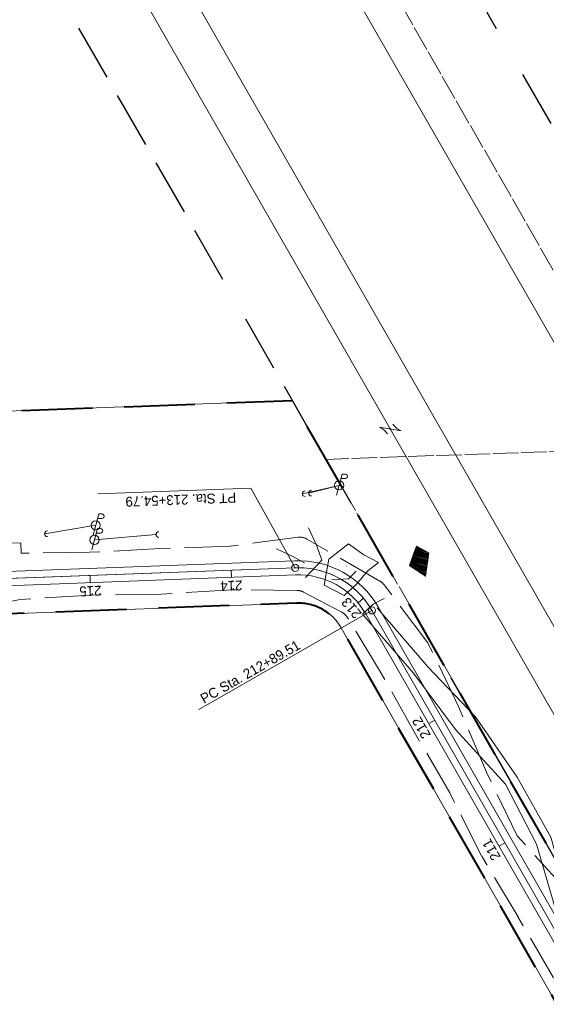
# Model space of a CAD drawing. Header units: feet. Extents: x 2433273 to 2447442, y 555003 to 575201.
# Tile 186 of 226: x 2436200 to 2436572, y 569392 to 570089. Entities that reach past the tile are written whole.
import ezdxf
from ezdxf.enums import TextEntityAlignment as Align

# ---------------------------------------------------------------- set-up
doc = ezdxf.new("R2010")
doc.units = ezdxf.units.FT
doc.header["$LTSCALE"] = 50
doc.header["$MEASUREMENT"] = 0
for name, pattern in [('cl20', [100, 5, -5, 80, -5, 5]), ('cl50', [100, 7.5, -7.5, 70, -7.5, 7.5]), ('constlimit', [0.85, 0.65, -0.1, -0.1]), ('corp', [0.4, 0.05, 0.09, 0.08, 0.09, 0.05, -0.04]), ('DGN Style 2', [484.236387, 290.541832, -193.694555]), ('DGN Style 3', [677.930942, 484.236387, -193.694555]), ('esmtrrex', [4.75, 0.8, -0.325, -0.325, 0.8, -0.3, 0.8, -0.3, 0.8, -0.3]), ('rowex', [4.85, 0.8, -0.375, -0.375, 0.8, -0.3, 0.8, -0.3, 0.8, -0.3]), ('rowpr', [5.45, 1, -0.225, -0.225, 4]), ('stream', [1.4, 0.7, -0.1, 0.1, -0.1, 0.1, -0.1, 0.1, -0.1])]:
    doc.linetypes.add(name, pattern=pattern)
for name, color, linetype, lineweight in [('DV_X_Corp_Line', 7, 'corp', 0), ('DV_X_Lot_Line', 2, 'DGN Style 3', 0), ('DV_X_Property_Line', 7, 'Continuous', 0), ('DV_X_Property_Line (Construction)', 7, 'Continuous', 0), ('EV_Ecological_Wetlands', 151, 'stream', 13), ('GE_P_CL_50', 7, 'cl50', 13), ('PV_P_Bikeway', 193, 'Continuous', 13), ('RW_P_Const_Limits', 120, 'constlimit', 0), ('RW_P_Fee_RW', 193, 'rowpr', 40), ('RW_X_CL_20', 6, 'cl20', 0), ('RW_X_Esmt_RR', 6, 'esmtrrex', 30), ('RW_X_Fee_RW', 6, 'rowex', 30), ('SV_X_Toe_of_Slope', 193, 'DGN Style 2', 0), ('SV_X_Top_of_Bank', 97, 'DGN Style 2', 0), ('UT_X_Electric_Cells', 1, 'Continuous', 0), ('UT_X_Misc_Cells', 7, 'Continuous', 0)]:
    doc.layers.add(name, color=color, linetype=linetype, lineweight=lineweight)
doc.layers.add('GK_Visualization', color=30, linetype='Continuous', lineweight=13, plot=False)
doc.styles.add('Style-font30', font='font30.shx')
doc.styles.add('Style-font31', font='font31.shx')

# ---------------------------------------------------------------- blocks, each defined once
blk = doc.blocks.new('X_198')
at = {"layer": 'GK_Visualization', "color": 1, "linetype": 'Continuous', "lineweight": 0}
for p, q in [((-0.07, -0.07), (0.07, 0.07)), ((-0.07, 0.07), (0.07, -0.07))]:
    blk.add_line(p, q, dxfattribs=at)
blk = doc.blocks.new('X_199')
at = {"layer": 'GK_Visualization', "color": 1, "linetype": 'Continuous', "lineweight": 0}
for p, q in [((-0.07, -0.07), (0.07, 0.07)), ((-0.07, 0.07), (0.07, -0.07))]:
    blk.add_line(p, q, dxfattribs=at)
blk = doc.blocks.new('SURVPN-CROSS_148')
at = {"layer": 'GK_Visualization', "color": 30, "linetype": 'Continuous', "lineweight": 0}
for p, q in [((0.07, 0), (-0.07, 0)), ((0, 0.07), (0, -0.07))]:
    blk.add_line(p, q, dxfattribs=at)
blk = doc.blocks.new('SURVPN-CROSS_149')
at = {"layer": 'GK_Visualization', "color": 30, "linetype": 'Continuous', "lineweight": 0}
for p, q in [((0.07, 0), (-0.07, 0)), ((0, 0.07), (0, -0.07))]:
    blk.add_line(p, q, dxfattribs=at)
blk = doc.blocks.new('SURVPN-CROSS_150')
at = {"layer": 'GK_Visualization', "color": 30, "linetype": 'Continuous', "lineweight": 0}
for p, q in [((0.07, 0), (-0.07, 0)), ((0, 0.07), (0, -0.07))]:
    blk.add_line(p, q, dxfattribs=at)
blk = doc.blocks.new('SURVPN-CROSS_151')
at = {"layer": 'GK_Visualization', "color": 30, "linetype": 'Continuous', "lineweight": 0}
for p, q in [((0.07, 0), (-0.07, 0)), ((0, 0.07), (0, -0.07))]:
    blk.add_line(p, q, dxfattribs=at)
blk = doc.blocks.new('OHK_16')
at = {"layer": 'DV_X_Property_Line', "color": 2, "linetype": 'Continuous', "lineweight": 0}
blk.add_line((-0.1, -0.12), (0.1, 0.12), dxfattribs=at)
for centre, start, end in [((-0.058, 0.335), 273.6945, 306.337), ((0.058, -0.335), 93.6945, 126.337)]:
    blk.add_arc(centre, 0.267, start, end, dxfattribs=at)
at = {"layer": 'DV_X_Property_Line (Construction)', "color": 2, "linetype": 'Continuous', "lineweight": 30}
blk.add_point((0, 0), dxfattribs=at)
blk = doc.blocks.new('PP_47')
at = {"layer": 'UT_X_Electric_Cells', "color": 1, "linetype": 'Continuous', "lineweight": 0}
for p, q in [((0.043, 0.16), (-0.037, -0.14)), ((0.043, 0.16), (0.085, 0.16)), ((0.026, 0.096), (0.085, 0.096))]:
    blk.add_line(p, q, dxfattribs=at)
blk.add_circle((0, 0), 0.065, dxfattribs=at)
at = {"layer": 'UT_X_Electric_Cells', "color": 1, "linetype": 'Continuous', "lineweight": 0, "extrusion": (0, 0, -1)}
blk.add_arc((-0.086, 0.128), 0.0319, 88.8767, 271.1233, dxfattribs=at)
blk = doc.blocks.new('DM_78')
at = {"layer": 'UT_X_Misc_Cells', "linetype": 'Continuous', "lineweight": 0}
h = blk.add_hatch(color=2, dxfattribs=at)
edge = h.paths.add_edge_path()
edge.add_arc((0, 0), 0.01, 0, 360)
at = {"layer": 'UT_X_Misc_Cells', "color": 2, "linetype": 'Continuous', "lineweight": 0}
blk.add_arc((0.04, 0), 0.04, 90, 270, dxfattribs=at)
blk = doc.blocks.new('DM_79')
at = {"layer": 'UT_X_Misc_Cells', "linetype": 'Continuous', "lineweight": 0}
h = blk.add_hatch(color=2, dxfattribs=at)
edge = h.paths.add_edge_path()
edge.add_arc((0, 0), 0.01, 0, 360)
at = {"layer": 'UT_X_Misc_Cells', "color": 2, "linetype": 'Continuous', "lineweight": 0}
blk.add_arc((0.04, 0), 0.04, 90, 270, dxfattribs=at)
blk = doc.blocks.new('DM_80')
at = {"layer": 'UT_X_Misc_Cells', "linetype": 'Continuous', "lineweight": 0}
h = blk.add_hatch(color=2, dxfattribs=at)
edge = h.paths.add_edge_path()
edge.add_arc((0, 0), 0.01, 0, 360)
at = {"layer": 'UT_X_Misc_Cells', "color": 2, "linetype": 'Continuous', "lineweight": 0}
blk.add_arc((0.04, 0), 0.04, 90, 270, dxfattribs=at)
blk = doc.blocks.new('PP_48')
at = {"layer": 'UT_X_Electric_Cells', "color": 1, "linetype": 'Continuous', "lineweight": 0}
for p, q in [((0.043, 0.16), (-0.037, -0.14)), ((0.043, 0.16), (0.085, 0.16)), ((0.026, 0.096), (0.085, 0.096))]:
    blk.add_line(p, q, dxfattribs=at)
blk.add_circle((0, 0), 0.065, dxfattribs=at)
at = {"layer": 'UT_X_Electric_Cells', "color": 1, "linetype": 'Continuous', "lineweight": 0, "extrusion": (0, 0, -1)}
blk.add_arc((-0.086, 0.128), 0.0319, 88.8767, 271.1233, dxfattribs=at)
blk = doc.blocks.new('PP_49')
at = {"layer": 'UT_X_Electric_Cells', "color": 1, "linetype": 'Continuous', "lineweight": 0}
for p, q in [((0.043, 0.16), (-0.038, -0.14)), ((0.043, 0.16), (0.085, 0.16)), ((0.026, 0.096), (0.085, 0.096))]:
    blk.add_line(p, q, dxfattribs=at)
blk.add_circle((0, 0), 0.065, dxfattribs=at)
at = {"layer": 'UT_X_Electric_Cells', "color": 1, "linetype": 'Continuous', "lineweight": 0, "extrusion": (0, 0, -1)}
blk.add_arc((-0.086, 0.128), 0.0319, 88.8767, 271.1233, dxfattribs=at)
blk = doc.blocks.new('DM_81')
at = {"layer": 'UT_X_Misc_Cells', "linetype": 'Continuous', "lineweight": 0}
h = blk.add_hatch(color=2, dxfattribs=at)
edge = h.paths.add_edge_path()
edge.add_arc((0, 0), 0.01, 0, 360)
at = {"layer": 'UT_X_Misc_Cells', "color": 2, "linetype": 'Continuous', "lineweight": 0}
blk.add_arc((0.04, 0), 0.04, 90, 270, dxfattribs=at)

msp = doc.modelspace()

# ---------------------------------------------------------------- hatches: boundary and pattern name
at = {"layer": 'EV_Ecological_Wetlands'}
h = msp.add_hatch(dxfattribs=at)
h.set_pattern_fill('HATCH', color=256, style=0, pattern_type=2)
h.set_pattern_definition([(164.7955, (2436484.4954, 569705.6412), (-0.131133, -0.482498), [])])
h.paths.add_polyline_path([(2436475.65, 569702.57), (2436486.99, 569695.09), (2436489.5, 569711.57), (2436480.65, 569716.49)])

# ---------------------------------------------------------------- linework, layer by layer
at = {"layer": 'DV_X_Corp_Line', "flags": 128}
msp.add_lwpolyline([(2438340.89, 568548.62), (2437421.88, 568022.4), (2436416.72, 569777.84), (2436649.53, 569785.82), (2436333.8, 570337.21, -0.04279), (2436125.96, 570785.06)], format="xyb", dxfattribs=at)
at = {"layer": 'DV_X_Lot_Line'}
msp.add_line((2439491.57, 564508.48), (2435844.29, 570878.16), dxfattribs=at)
at = {"layer": 'DV_X_Property_Line'}
for p, q in [((2439654.69, 564487.25), (2435957.98, 570943.25)), ((2439540.6, 564485.24), (2435871.2, 570893.56)), ((2436392.85, 569819.53), (2435744.38, 569795.27))]:
    msp.add_line(p, q, dxfattribs=at)
at = {"layer": 'DV_X_Property_Line', "flags": 128}
msp.add_lwpolyline([(2438174.96, 564740.92), (2438174.96, 564740.92, 0.414214), (2438209.41, 564776.46), (2438198.26, 565497.41, -0.414214), (2438281.93, 565583.72), (2438697.15, 565590.14, 0.57102), (2438726.98, 565642.53), (2436427.46, 569658.46, 0.278952), (2436395.78, 569676.05), (2435907.11, 569657.77, -0.413873), (2435767.16, 569787.47)], format="xyb", dxfattribs=at)
at = {"layer": 'EV_Ecological_Wetlands', "linetype": 'Continuous', "flags": 128}
msp.add_lwpolyline([(2436475.65, 569702.57), (2436486.99, 569695.09), (2436489.5, 569711.57), (2436480.65, 569716.49), (2436475.65, 569702.57)], close=True, dxfattribs=at)
at = {"layer": 'EV_Ecological_Wetlands', "ltscale": 0.500001, "flags": 128}
msp.add_lwpolyline([(2436480.65, 569716.49), (2436489.5, 569711.57), (2436486.99, 569695.09), (2436475.65, 569702.57), (2436480.65, 569716.49)], close=True, dxfattribs=at)
at = {"layer": 'GE_P_CL_50', "linetype": 'Continuous'}
for p, q in [((2436255.3, 569753.31), (2436363.52, 569757.36)), ((2436394.84, 569701.03), (2436363.52, 569757.36)), ((2436249.74, 569695.6), (2436249.93, 569690.61)), ((2436349.67, 569699.34), (2436349.86, 569694.34)), ((2436443.17, 569679.49), (2436439.33, 569676.29)), ((2436449.15, 569670.88), (2436326.7, 569600.77)), ((2436493.63, 569593.21), (2436489.29, 569590.73)), ((2436543.32, 569506.43), (2436538.98, 569503.95))]:
    msp.add_line(p, q, dxfattribs=at)
at = {"layer": 'GE_P_CL_50'}
for p, q in [((2436394.84, 569701.03), (2435921.15, 569683.31)), ((2438743, 565664.87), (2436449.15, 569670.88))]:
    msp.add_line(p, q, dxfattribs=at)
at = {"layer": 'GE_P_CL_50', "linetype": 'Continuous'}
for centre in [(2436394.84, 569701.03), (2436449.15, 569670.88)]:
    msp.add_circle(centre, 2.5, dxfattribs=at)
at = {"layer": 'GE_P_CL_50'}
msp.add_arc((2436397.09, 569641.07), 60, 29.79547, 92.14169, dxfattribs=at)
at = {"layer": 'GK_Visualization', "color": 1, "flags": 128}
msp.add_lwpolyline([(2437633.61, 564452.55), (2437630.6, 564647.49, -0.414214), (2437689.66, 564708.41), (2438175.34, 564715.93, 0.414214), (2438234.41, 564776.85), (2438223.25, 565497.8, -0.414214), (2438282.32, 565558.72), (2438697.54, 565565.15, 0.57102), (2438748.68, 565654.95), (2436449.15, 569670.88, 0.278952), (2436394.84, 569701.03), (2435906.17, 569682.75, -0.413873), (2435792.15, 569788.44), (2435791.25, 569811.65)], format="xyb", dxfattribs=at)
at = {"layer": 'GK_Visualization', "color": 30}
msp.add_arc((2436397.09, 569641.07), 60, 29.79547, 92.14169, dxfattribs=at)
at = {"layer": 'PV_P_Bikeway'}
for p, q in [((2435920.96, 569688.31), (2436394.66, 569706.02)), ((2435921.33, 569678.32), (2436395.03, 569696.03)), ((2436444.82, 569668.4), (2438738.66, 565662.38)), ((2436453.49, 569673.37), (2438747.34, 565667.35))]:
    msp.add_line(p, q, dxfattribs=at)
for radius in [65, 55]:
    msp.add_arc((2436397.09, 569641.07), radius, 29.79547, 92.14169, dxfattribs=at)
at = {"layer": 'RW_P_Const_Limits'}
for p, q in [((2436396.87, 569722.64), (2436348.85, 569716.31)), ((2436200.84, 569718.79), (2435920.21, 569708.3)), ((2436201.11, 569711.41), (2436200.84, 569718.79)), ((2436349.04, 569716.33), (2436299.07, 569714.66)), ((2436454.76, 569691.63), (2436403.17, 569721.39)), ((2436249.17, 569712.04), (2436201.11, 569711.41)), ((2436299.03, 569714.66), (2436249.09, 569712.03)), ((2436488.74, 569648.03), (2436457.74, 569689)), ((2436250.31, 569681.78), (2436200.39, 569678.67)), ((2436300.22, 569682.49), (2436250.21, 569681.78)), ((2436350.23, 569685.53), (2436300.31, 569682.5)), ((2436396.13, 569685.05), (2436350.09, 569685.52)), ((2436427.78, 569669.66), (2436400.67, 569683.9)), ((2436200.39, 569678.67), (2436150.71, 569669.07)), ((2436454.54, 569628.42), (2436431.67, 569666.01)), ((2436510.34, 569602.78), (2436488.74, 569648.03)), ((2436479.04, 569584.87), (2436454.54, 569628.42)), ((2436530.1, 569556.48), (2436510.34, 569602.78)), ((2436504.2, 569541.63), (2436479.05, 569584.85)), ((2436551.82, 569511.3), (2436530.1, 569556.48)), ((2436526.71, 569497.04), (2436504.14, 569541.73)), ((2436586.28, 569473.41), (2436551.82, 569511.3)), ((2436552.46, 569454.01), (2436526.78, 569496.92)), ((2436577.48, 569410.75), (2436552.45, 569454.03))]:
    msp.add_line(p, q, dxfattribs=at)
for centre, start, end in [((2436398.17, 569712.73), 60.02648, 97.50767), ((2436449.77, 569682.97), 37.11295, 60.02648)]:
    msp.add_arc(centre, 10, start, end, dxfattribs=at)
at = {"layer": 'RW_P_Const_Limits', "extrusion": (0, 0, -1)}
for centre, start, end in [((-2436396.02, 569675.05), 90.59038, 117.71495), ((-2436423.13, 569660.81), 117.71495, 148.68627)]:
    msp.add_arc(centre, 10, start, end, dxfattribs=at)
at = {"layer": 'RW_P_Fee_RW'}
for p in [(2435766.83, 569796.11), (2438841.95, 565542.38)]:
    msp.add_line(p, (2436392.85, 569819.53), dxfattribs=at)
at = {"layer": 'RW_P_Fee_RW', "flags": 128}
msp.add_lwpolyline([(2437688.5, 564733.4), (2438174.96, 564740.92, 0.414214), (2438209.41, 564776.46), (2438198.26, 565497.41, -0.414214), (2438281.93, 565583.72), (2438697.15, 565590.14, 0.57102), (2438726.98, 565642.53), (2436427.46, 569658.46, 0.278952), (2436395.78, 569676.05), (2435907.11, 569657.77, -0.413873), (2435767.16, 569787.47), (2435766.83, 569796.11)], format="xyb", dxfattribs=at)
at = {"layer": 'RW_X_CL_20'}
msp.add_line((2436386.4, 570391.35), (2436719.17, 569810.1), dxfattribs=at)
at = {"layer": 'RW_X_Esmt_RR', "ltscale": 1.000002}
msp.add_line((2439448.19, 564483.62), (2436108.97, 570315.3), dxfattribs=at)
at = {"layer": 'RW_X_Fee_RW', "flags": 128}
msp.add_lwpolyline([(2436110.55, 570994.74, 0.060663), (2436377.19, 570362.06), (2436699.64, 569798.92)], format="xyb", dxfattribs=at)
at = {"layer": 'SV_X_Toe_of_Slope', "flags": 128}
for points in [[(2436402.07, 569694.27), (2436413.77, 569706.52), (2436410.11, 569716.53), (2436404.22, 569729.25)], [(2436453.78, 569704.89), (2436446.22, 569698.95), (2436438.08, 569689.23), (2436429.53, 569681.39), (2436415.26, 569688.8), (2436418.58, 569707.2), (2436432.53, 569717.96), (2436443.47, 569710.3), (2436453.78, 569704.89)], [(2436601.75, 569403.52), (2436580.55, 569453.64), (2436565.55, 569505.4), (2436543.51, 569547.96), (2436508.17, 569586.6), (2436478.46, 569626.54), (2436442.39, 569668.22), (2436450.06, 569675.42), (2436457.69, 569679.26)]]:
    msp.add_lwpolyline(points, dxfattribs=at)
at = {"layer": 'SV_X_Top_of_Bank', "flags": 128}
for points in [[(2436401.4, 569704.66), (2436393.55, 569708.72), (2436381.61, 569714.43)], [(2436420.76, 569692.63), (2436432.49, 569693.3), (2436438.04, 569698.6)], [(2436616.49, 569413.21), (2436590.01, 569459.29), (2436575.63, 569510.26), (2436551.78, 569552.72), (2436522.3, 569595.62), (2436488.79, 569631.05), (2436452.86, 569672.77)]]:
    msp.add_lwpolyline(points, dxfattribs=at)
at = {"layer": 'UT_X_Electric_Cells'}
for p, q in [((2436425.92, 569759.43), (2436399.95, 569753.5)), ((2436425.92, 569759.43), (2436404.27, 569753.94)), ((2436253.74, 569731.15), (2436217.59, 569725.14)), ((2436296.4, 569724.62), (2436252.87, 569720.89))]:
    msp.add_line(p, q, dxfattribs=at)

# ---------------------------------------------------------------- block references
at = {"layer": 'DV_X_Property_Line', "color": 2, "linetype": 'Continuous', "lineweight": 30, "xscale": 49.99999999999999, "yscale": 49.99999999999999, "zscale": 49.99999999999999, "rotation": 299.9392578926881}
msp.add_blockref('OHK_16', (2436462.01, 569799.36), dxfattribs=at)
at = {"layer": 'GK_Visualization', "color": 30, "linetype": 'Continuous', "lineweight": 0}
for name, p in [('SURVPN-CROSS_150', (2436431.12, 569702.38)), ('SURVPN-CROSS_148', (2436394.84, 569701.03)), ('SURVPN-CROSS_149', (2436449.15, 569670.88)), ('SURVPN-CROSS_151', (2436397.09, 569641.07))]:
    msp.add_blockref(name, p, dxfattribs=at)
at = {"layer": 'GK_Visualization', "color": 1, "linetype": 'Continuous', "lineweight": 0}
for name, p in [('X_199', (2436394.84, 569701.03)), ('X_198', (2436449.15, 569670.88))]:
    msp.add_blockref(name, p, dxfattribs=at)
at = {"layer": 'UT_X_Electric_Cells', "color": 1, "linetype": 'Continuous', "lineweight": 0, "xscale": 50, "yscale": 50, "zscale": 50}
for name, p in [('PP_47', (2436425.92, 569759.43)), ('PP_49', (2436253.74, 569731.15)), ('PP_48', (2436252.87, 569720.89))]:
    msp.add_blockref(name, p, dxfattribs=at)
at = {"layer": 'UT_X_Misc_Cells', "color": 2, "linetype": 'Continuous', "lineweight": 0, "xscale": 50, "yscale": 50, "zscale": 50}
for name, p in [('DM_79', (2436399.95, 569753.5)), ('DM_78', (2436404.27, 569753.94)), ('DM_81', (2436217.59, 569725.14)), ('DM_80', (2436296.4, 569724.62))]:
    msp.add_blockref(name, p, dxfattribs=at)

# ---------------------------------------------------------------- texts
at = {"layer": 'GE_P_CL_50', "linetype": 'Continuous', "style": 'Style-font31'}
for s, rotation, p in [('PT Sta. 213+54.79', 182.14169, (2436352.96, 569754.2)), ('PC Sta. 212+89.51', 29.79547, (2436330.34, 569604.68))]:
    msp.add_text(s, height=7, rotation=rotation, dxfattribs=at).set_placement(p)
for s, rotation, p in [('215', 182.14169, (2436249.83, 569688.1)), ('214', 182.14169, (2436349.62, 569691.83)), ('213', 129.81705, (2436437.34, 569674.77)), ('212', 119.79547, (2436487.12, 569589.48)), ('211', 119.79547, (2436536.55, 569503.17))]:
    msp.add_text(s, height=7, rotation=rotation, dxfattribs=at).set_placement(p, align=Align.CENTER)
at = {"layer": 'GK_Visualization', "color": 1, "style": 'Style-font30'}
for s, p in [('TEMP20010', (2436394.84, 569701.03)), ('TEMP20009', (2436449.15, 569670.88))]:
    msp.add_text(s, height=0.14, dxfattribs=at).set_placement(p, align=Align.RIGHT)

doc.saveas('drawing.dxf')
